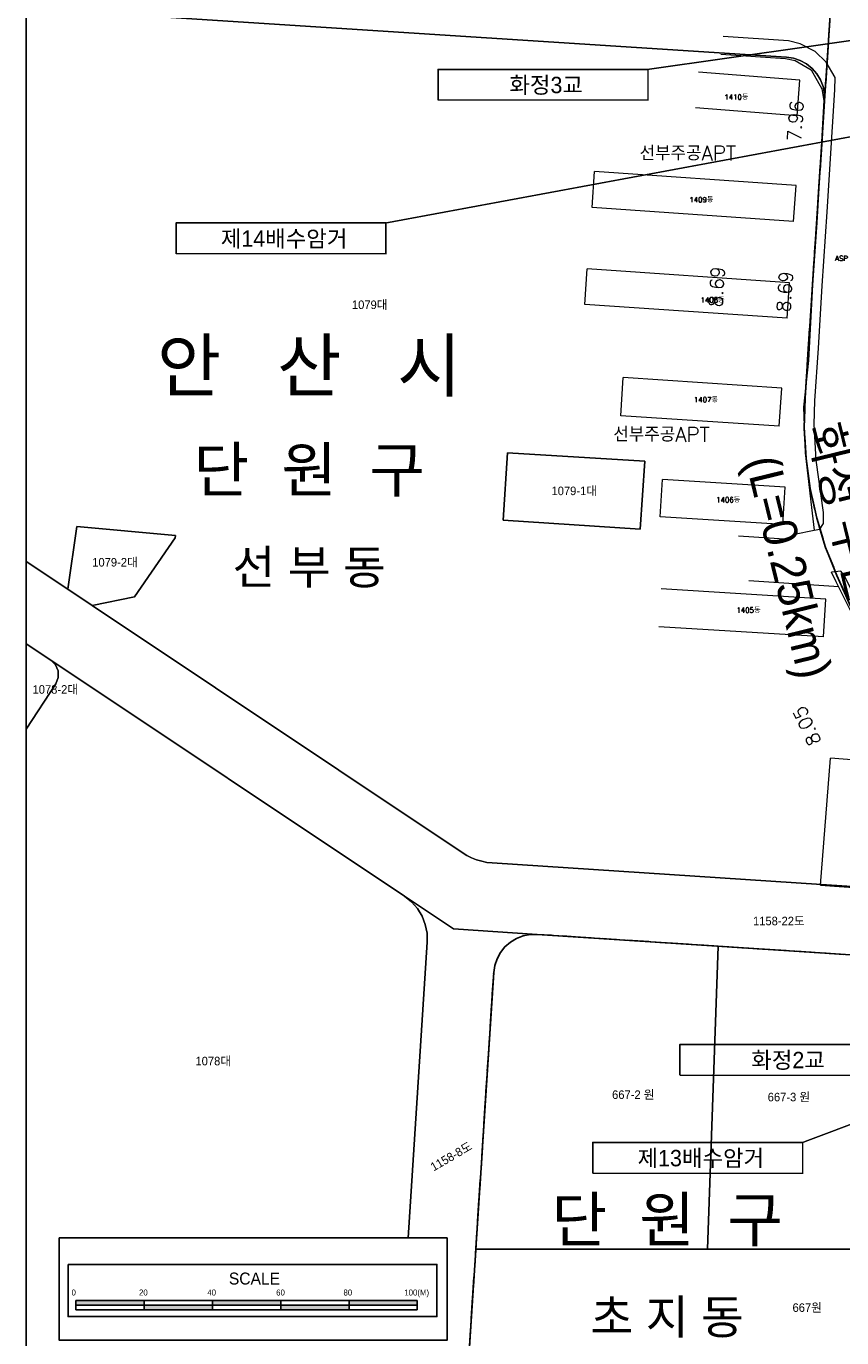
# Model space of a CAD drawing. Header units: metres. Extents: x 183400 to 184400, y 422200 to 427800.
# Tile 123 of 221: x 183400 to 183639, y 425407 to 425791. Entities that reach past the tile are written whole.
import ezdxf
from ezdxf.enums import TextEntityAlignment as Align

# ---------------------------------------------------------------- set-up
doc = ezdxf.new("R2010")
doc.units = ezdxf.units.M
doc.linetypes.add('DASHED2', pattern=[9.525, 6.35, -3.175])
for name, color, linetype in [('SS', 7, 'Continuous'), ('구조물명칭_작업', 5, 'Continuous'), ('도면리-t', 252, 'Continuous'), ('동별경계', 3, 'DASHED2'), ('보축구간', 10, 'DASHED2'), ('스케일', 7, 'Continuous'), ('일람표', 7, 'Continuous'), ('횡단타점', 11, 'Continuous')]:
    doc.layers.add(name, color=color, linetype=linetype)
for name, color, linetype, lineweight in [('지번', 252, 'Continuous', 5), ('지적', 252, 'Continuous', 5), ('현황도', 7, 'Continuous', 5)]:
    doc.layers.add(name, color=color, linetype=linetype, lineweight=lineweight)
doc.layers.get('SS').off()
doc.styles.add('CGS', font='Dotum.ttf')
doc.styles.add('gwang', font='romans.shx', dxfattribs={"bigfont": ' WHGTXT.SHX'})
doc.styles.get("Standard").update_dxf_attribs({"font": 'romans.shx', "bigfont": 'ghs.shx'})
doc.styles.add('UPM', font='Gulim.ttf')
doc.styles.add('돋움', font='Dotum.ttf')
doc.styles.add('평면도1(프)$0$굴림', font='Gulim.ttf')

# ---------------------------------------------------------------- blocks, each defined once
blk = doc.blocks.new('SS')
at = {"layer": '스케일', "color": 7, "linetype": 'Continuous', "ltscale": 2}
blk.add_line((-108.74, 11.69), (-108.74, 8.89), dxfattribs=at)
at = {"layer": '스케일', "color": 250}
blk.add_line((-88.74, 11.69), (-88.74, 8.89), dxfattribs=at)
at = {"layer": '스케일'}
for p, q in [((-68.74, 11.69), (-68.74, 8.89)), ((-48.74, 11.69), (-48.74, 8.89)), ((-28.74, 11.69), (-28.74, 8.89)), ((-8.74, 8.89), (-8.74, 11.69)), ((-108.74, 10.29), (-8.74, 10.29))]:
    blk.add_line(p, q, dxfattribs=at)
at = {"layer": '스케일', "linetype": 'Continuous', "ltscale": 2}
for p, q in [((-108.74, 8.89), (-33.74, 8.89)), ((-83.74, 8.89), (-8.74, 8.89))]:
    blk.add_line(p, q, dxfattribs=at)
at = {"layer": '스케일'}
blk.add_lwpolyline([(-113.62, 29.98), (0, 29.98), (0, 0), (-113.62, 0)], close=True, dxfattribs=at)
at = {"layer": '스케일', "linetype": 'Continuous', "ltscale": 2}
blk.add_lwpolyline([(-111.05, 22.24), (-3, 22.24), (-3, 6.93), (-111.05, 6.93)], close=True, dxfattribs=at)
at = {"layer": '스케일', "flags": 128}
for points in [[(-108.74, 11.69), (-33.74, 11.69), (-8.74, 11.69)], [(-33.74, 8.89), (-8.74, 8.89)]]:
    blk.add_lwpolyline(points, dxfattribs=at)
at = {"layer": '스케일'}
for points in [[(-108.74, 10.29), (-108.74, 11.69), (-88.74, 10.29), (-88.74, 11.69)], [(-68.74, 10.29), (-68.74, 11.69), (-48.74, 10.29), (-48.74, 11.69)], [(-28.74, 10.29), (-28.74, 11.69), (-8.74, 10.29), (-8.74, 11.69)], [(-88.74, 8.89), (-88.74, 10.29), (-68.74, 8.89), (-68.74, 10.29)], [(-48.74, 8.89), (-48.74, 10.29), (-28.74, 8.89), (-28.74, 10.29)]]:
    blk.add_solid(points, dxfattribs=at)
at = {"layer": '스케일', "linetype": 'Continuous', "ltscale": 2, "style": 'CGS'}
for s, height, p in [('SCALE', 3.5, (-63.94, 16.33)), ('0', 1.75, (-110.02, 13.12)), ('20', 1.75, (-90.25, 13.12)), ('40', 1.75, (-70.24, 13.12)), ('60', 1.75, (-50.07, 13.12)), ('80', 1.75, (-30.36, 13.12)), ('100(M)', 1.75, (-12.54, 13.12))]:
    blk.add_text(s, height=height, dxfattribs=at).set_placement(p)

msp = doc.modelspace()

# ---------------------------------------------------------------- linework, layer by layer
at = {"layer": '구조물명칭_작업', "ltscale": 20, "const_width": 0.4}
for points in [[(183582.12, 425778.32), (183657.38, 425789.02)], [(183505.35, 425733.36), (183656.08, 425761.3)], [(183627.43, 425464.19), (183718.63, 425498.49)]]:
    msp.add_lwpolyline(points, dxfattribs=at)
at = {"layer": '구조물명칭_작업', "linetype": 'Continuous'}
for points in [[(183520.65, 425769.32, 0.4, 0.4, 0), (183582.12, 425769.32, 0.4, 0.4, 0), (183582.12, 425778.32, 0, 0, 0)], [(183443.89, 425724.36, 0.4, 0.4, 0), (183505.35, 425724.36, 0.4, 0.4, 0), (183505.35, 425733.36, 0, 0, 0)], [(183591.51, 425483.89, 0.4, 0.4, 0), (183652.98, 425483.89, 0.4, 0.4, 0), (183652.98, 425492.89, 0, 0, 0)], [(183565.96, 425455.19, 0.4, 0.4, 0), (183627.43, 425455.19, 0.4, 0.4, 0), (183627.43, 425464.19, 0, 0, 0)]]:
    msp.add_lwpolyline(points, format="xyseb", dxfattribs=at)
for points in [[(183582.12, 425778.32), (183520.65, 425778.32), (183520.65, 425769.32)], [(183505.35, 425733.36), (183443.89, 425733.36), (183443.89, 425724.36)], [(183652.98, 425492.89), (183591.51, 425492.89), (183591.51, 425483.89)], [(183627.43, 425464.19), (183565.96, 425464.19), (183565.96, 425455.19)]]:
    msp.add_lwpolyline(points, dxfattribs=at)
at = {"layer": '동별경계', "linetype": 'DASHED2'}
for points in [[(183672.45, 425551.83), (183637.48, 425630.14), (183634.18, 425638.4), (183631.56, 425646.91), (183629.64, 425655.6), (183628.43, 425664.41), (183627.93, 425673.3), (183628.16, 425682.2), (183633.87, 425769.14), (183637.74, 425828.02)], [(183637.74, 425828.02), (183633.87, 425769.14), (183628.16, 425682.2), (183627.93, 425673.3), (183628.43, 425664.41), (183629.64, 425655.6), (183631.56, 425646.91), (183634.18, 425638.4), (183637.48, 425630.14), (183672.45, 425551.83), (183688.18, 425516.08), (183710.65, 425514.61), (183755.24, 425511.7), (183777.3, 425510.26), (183779.08, 425500.16), (183779.37, 425497.04), (183780.78, 425492.26), (183782.87, 425485.22), (183784.5, 425478.3), (183806.4, 425380.93)], [(183523.97, 425313.95), (183536.95, 425513.93), (183537.26, 425515.99), (183537.93, 425517.98), (183538.94, 425519.81), (183540.25, 425521.44), (183541.82, 425522.82), (183543.61, 425523.91), (183545.56, 425524.67), (183547.61, 425525.08), (183549.7, 425525.12), (183648.94, 425518.64)], [(183648.94, 425518.64), (183549.7, 425525.12), (183547.61, 425525.08), (183545.56, 425524.67), (183543.61, 425523.91), (183541.82, 425522.82), (183540.25, 425521.44), (183538.94, 425519.81), (183537.93, 425517.98), (183537.26, 425515.99), (183536.95, 425513.93), (183523.97, 425313.95)]]:
    msp.add_lwpolyline(points, dxfattribs=at)
at = {"layer": '일람표'}
msp.add_lwpolyline([(183400, 425400), (184000, 425400), (184000, 425800), (183400, 425800)], close=True, dxfattribs=at)
at = {"layer": '지적', "linetype": 'Continuous'}
for points in [[(183637.74, 425828.02), (183633.87, 425769.14), (183628.16, 425682.2), (183627.93, 425673.3), (183628.43, 425664.41), (183629.64, 425655.6), (183631.56, 425646.91), (183634.18, 425638.4), (183637.48, 425630.14), (183672.45, 425551.83), (183688.18, 425516.08), (183710.65, 425514.61), (183655.75, 425638.29), (183653.89, 425642.78), (183652.27, 425647.36), (183650.91, 425652.02), (183649.79, 425656.74), (183648.94, 425661.52), (183648.34, 425666.34), (183648, 425671.18), (183647.93, 425676.04), (183648.12, 425680.89), (183685.63, 426251.99)], [(183400, 425796.29), (183622.67, 425781.91), (183624.74, 425781.59), (183626.73, 425780.92), (183628.56, 425779.91), (183630.19, 425778.6), (183631.57, 425777.03), (183632.66, 425775.24), (183633.42, 425773.29), (183633.83, 425771.24), (183633.87, 425769.14), (183637.74, 425828.02), (183637.42, 425825.95), (183636.75, 425823.97), (183635.74, 425822.14), (183634.43, 425820.51), (183632.86, 425819.13), (183631.08, 425818.05), (183629.13, 425817.29), (183627.08, 425816.88), (183624.99, 425816.83), (183523.3, 425823.4)], [(183672.45, 425551.83), (183637.48, 425630.14), (183634.18, 425638.4), (183631.56, 425646.91), (183629.64, 425655.6), (183628.43, 425664.41), (183627.93, 425673.3), (183628.16, 425682.2), (183633.87, 425769.14), (183633.83, 425771.24), (183633.42, 425773.29), (183632.66, 425775.24), (183631.57, 425777.03), (183630.19, 425778.6), (183628.56, 425779.91), (183626.73, 425780.92), (183624.74, 425781.59), (183622.67, 425781.91), (183400, 425796.29)], [(183581.19, 425663.61), (183579.87, 425643.71), (183539.69, 425646.34), (183541, 425666.09), (183581.19, 425663.61)], [(183541, 425666.09), (183539.69, 425646.34), (183579.87, 425643.71), (183581.19, 425663.61), (183541, 425666.09)], [(183400, 425634.23), (183412.16, 425626.12), (183414.82, 425644.5), (183443.73, 425641.9), (183443.67, 425641.16), (183431.68, 425623.95), (183419.29, 425621.36), (183527.7, 425549.05), (183529.04, 425548.2), (183530.45, 425547.51), (183531.91, 425546.94), (183533.42, 425546.5), (183534.96, 425546.2), (183536.52, 425546.03), (183662.67, 425537.78)], [(183414.82, 425644.5), (183412.16, 425626.12), (183419.29, 425621.36), (183431.68, 425623.95), (183443.67, 425641.16), (183443.73, 425641.9), (183414.82, 425644.5)], [(183662.67, 425537.78), (183536.52, 425546.03), (183534.96, 425546.2), (183533.42, 425546.5), (183531.91, 425546.94), (183530.45, 425547.51), (183529.04, 425548.2), (183527.7, 425549.05), (183419.29, 425621.36), (183412.16, 425626.12), (183400, 425634.23)], [(183400, 425610.18), (183407.21, 425605.37), (183510.82, 425536.27), (183525.14, 425526.72), (183549.7, 425525.12), (183648.94, 425518.64)], [(183400, 425585.15), (183408.63, 425598.49), (183409.35, 425600.29), (183409.34, 425602.22), (183408.59, 425604.01), (183407.21, 425605.37), (183400, 425610.18)], [(183511.87, 425436.26), (183517.47, 425522.82), (183517.41, 425525.43), (183516.9, 425528), (183515.95, 425530.43), (183514.59, 425532.67), (183512.87, 425534.63), (183510.82, 425536.27), (183407.21, 425605.37), (183408.59, 425604.01), (183409.34, 425602.22), (183409.35, 425600.29), (183408.63, 425598.49), (183400, 425585.15)], [(183523.97, 425313.95), (183536.95, 425513.93), (183537.26, 425515.99), (183537.93, 425517.98), (183538.94, 425519.81), (183540.25, 425521.44), (183541.82, 425522.82), (183543.61, 425523.91), (183545.56, 425524.67), (183547.61, 425525.08), (183549.7, 425525.12), (183525.14, 425526.72), (183510.82, 425536.27)], [(183510.82, 425536.27), (183512.87, 425534.63), (183514.59, 425532.67), (183515.95, 425530.43), (183516.9, 425528), (183517.41, 425525.43), (183517.47, 425522.82), (183511.87, 425436.26)], [(183549.7, 425525.12), (183547.61, 425525.08), (183545.56, 425524.67), (183543.61, 425523.91), (183541.82, 425522.82), (183540.25, 425521.44), (183538.94, 425519.81), (183537.93, 425517.98), (183537.26, 425515.99), (183536.95, 425513.93), (183531.7, 425433), (183599.6, 425432.98), (183602.74, 425521.66), (183549.7, 425525.12)], [(183602.74, 425521.66), (183599.6, 425432.98), (183643, 425432.96), (183645.82, 425473.66), (183648.94, 425518.64), (183602.74, 425521.66)], [(183645.82, 425473.66), (183643, 425432.96), (183599.6, 425432.98), (183531.7, 425433), (183523.97, 425313.95), (183523.64, 425310.92), (183523.04, 425307.92), (183522.19, 425304.99), (183521.08, 425302.14), (183519.73, 425299.4), (183518.15, 425296.79), (183516.35, 425294.32), (183514.33, 425292.03), (183512.13, 425289.91), (183509.75, 425288), (183507.21, 425286.3), (183504.53, 425284.83), (183500, 425282.59)]]:
    msp.add_lwpolyline(points, dxfattribs=at)
at = {"layer": '현황도'}
for p, q in [((183626.64, 425775.16), (183596.92, 425777.49)), ((183625.83, 425764.76), (183626.64, 425775.16)), ((183625.83, 425764.76), (183596.1, 425767.1)), ((183565.78, 425737.93), (183566.51, 425748.41)), ((183625.52, 425744.31), (183566.51, 425748.41)), ((183624.79, 425733.83), (183625.52, 425744.31)), ((183624.79, 425733.83), (183565.78, 425737.93)), ((183563.6, 425709.53), (183564.31, 425719.91)), ((183623.6, 425715.88), (183564.31, 425719.91)), ((183622.89, 425705.51), (183623.6, 425715.88)), ((183622.89, 425705.51), (183563.6, 425709.53)), ((183574.14, 425676.93), (183574.88, 425688.11)), ((183621.32, 425685.03), (183574.88, 425688.11)), ((183620.58, 425673.85), (183621.32, 425685.03)), ((183620.58, 425673.85), (183574.14, 425676.93)), ((183585.69, 425647.34), (183586.37, 425658.23)), ((183622.31, 425656), (183586.37, 425658.23)), ((183621.63, 425645.11), (183622.31, 425656)), ((183621.63, 425645.11), (183585.69, 425647.34)), ((183637.28, 425628.29), (183635.9, 425631.11)), ((183634.2, 425623.27), (183586, 425626.25)), ((183641.61, 425619.72), (183637.28, 425628.29)), ((183633.51, 425612.2), (183634.2, 425623.27)), ((183633.51, 425612.2), (183585.32, 425615.18))]:
    msp.add_line(p, q, dxfattribs=at)
for points in [[(183630.83, 425643.48), (183632.52, 425643.71), (183633.53, 425645.36), (183633.53, 425648.57), (183631.45, 425663.89), (183630.82, 425674.36), (183630.98, 425681.32), (183632.08, 425696.68), (183633.19, 425715), (183634.61, 425736.62), (183636.19, 425761.47), (183636.89, 425772.37), (183636.97, 425775.99), (183634.29, 425780.48), (183631.14, 425783.56), (183626.73, 425785.84), (183623.32, 425786.64), (183604.16, 425787.98)], [(183603.44, 425782.79), (183622.39, 425781.53), (183625.25, 425780.88), (183629.9, 425778.18), (183633.07, 425772.61), (183633.64, 425769.18), (183632.67, 425751.91), (183631.64, 425733.54), (183630.38, 425715.28), (183629.13, 425693.08), (183627.7, 425679.4), (183628.16, 425666.06), (183630.04, 425650.04), (183630.79, 425643.48)], [(183625.09, 425642.31), (183623.57, 425640.74), (183608.7, 425641.72)], [(183625.09, 425642.31), (183630.83, 425643.48)], [(183638.01, 425626.86), (183611.71, 425628.56)], [(183650.05, 425535.32), (183671.66, 425533.79), (183676.85, 425535.8), (183679.16, 425539.74), (183678.77, 425545.11), (183665.8, 425573.39), (183654.75, 425597.82), (183644.27, 425621), (183639.55, 425630.34), (183638.59, 425631.4), (183635.9, 425631.11)], [(183632.69, 425539.51), (183635.65, 425576.65)], [(183651.33, 425538.18), (183654.29, 425575.22), (183635.65, 425576.65)], [(183632.69, 425539.51), (183671.21, 425536.77)]]:
    msp.add_lwpolyline(points, dxfattribs=at)

# ---------------------------------------------------------------- block references
at = {"layer": 'SS', "linetype": 'Continuous'}
msp.add_blockref('SS', (183523.3, 425406.28), dxfattribs=at)

# ---------------------------------------------------------------- texts
at = {"layer": '구조물명칭_작업', "linetype": 'Continuous', "style": '평면도1(프)$0$굴림'}
for s, p in [('화정3교', (183552.31, 425771.36)), ('제14배수암거', (183475.54, 425726.4)), ('화정2교', (183623.17, 425485.92)), ('제13배수암거', (183597.62, 425457.22))]:
    msp.add_text(s, height=4.8, dxfattribs=at).set_placement(p, align=Align.CENTER)
at = {"layer": '도면리-t', "style": '돋움'}
for s, height, p in [('안   산   시', 15, (183482.89, 425691.77)), ('단  원  구', 13, (183482.89, 425661.27)), ('선 부 동', 10, (183482.89, 425632.75)), ('단  원  구', 13, (183587.75, 425441.78)), ('초 지 동', 10, (183587.75, 425413.26))]:
    msp.add_text(s, height=height, dxfattribs=at).set_placement(p, align=Align.MIDDLE)
at = {"layer": '보축구간', "style": '돋움'}
for s, p in [('화정 우안 2제', (183642.89, 425637.17)), ('(L=0.25km)', (183623.37, 425632.71))]:
    msp.add_text(s, height=10, rotation=283.7317, dxfattribs=at).set_placement(p, align=Align.MIDDLE_CENTER)
at = {"layer": '지번', "style": 'UPM'}
for s, p in [('1079대', (183500.62, 425709.42)), ('1079-1대', (183560.54, 425654.94)), ('1079-2대', (183426, 425634.04)), ('1078-2대', (183408.51, 425596.81)), ('1158-22도', (183620.48, 425529.03)), ('1078대', (183454.79, 425488.03)), ('667-2 원', (183577.83, 425478.19)), ('667-3 원', (183623.42, 425477.49)), ('667원', (183628.78, 425415.85))]:
    msp.add_text(s, height=2.5, dxfattribs=at).set_placement(p, align=Align.MIDDLE_CENTER)
msp.add_text('1158-8도', height=2.5, rotation=30, dxfattribs=at).set_placement((183524.5, 425460.11), align=Align.MIDDLE_CENTER)
at = {"layer": '현황도'}
for s, height, p in [('1410동', 1.5, (183604.5, 425769.47)), ('선부주공APT', 4.283, (183579.69, 425751.66)), ('1409동', 1.5, (183594.24, 425739.43)), ('ASP', 1.5, (183636.95, 425722.24)), ('1408동', 1.5, (183597.54, 425710.09)), ('1407동', 1.5, (183595.59, 425680.89)), ('선부주공APT', 4.283, (183571.99, 425669.33)), ('1406동', 1.5, (183602.11, 425651.57)), ('1405동', 1.5, (183608.04, 425619.28))]:
    msp.add_text(s, height=height, dxfattribs=at).set_placement(p)
at = {"layer": '횡단타점', "color": 171, "style": 'gwang'}
for s, rotation, p in [('7.96', 85.9873, (183627.36, 425763.04)), ('8.69', 85.9873, (183604.26, 425714.54)), ('8.69', 85.9873, (183624.21, 425713.14)), ('8.05', 114.7175, (183630.48, 425586.98))]:
    msp.add_text(s, height=4, rotation=rotation, dxfattribs=at).set_placement(p, align=Align.CENTER)

doc.saveas('drawing.dxf')
